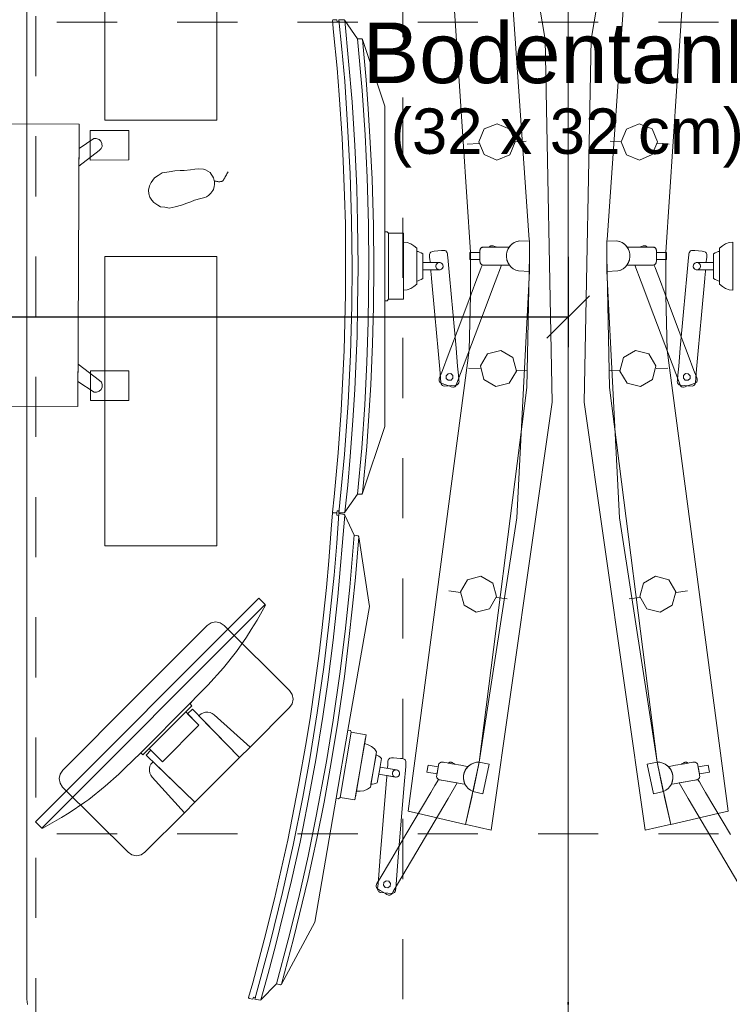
# Model space of a CAD drawing. Header units: metres. Extents: x -45.2 to 14.3, y -31.8 to 10.2.
# Tile 90 of 141: x -3.6 to -2.4, y -20.5 to -18.9. Entities that reach past the tile are written whole.
import ezdxf

# ---------------------------------------------------------------- set-up
doc = ezdxf.new("R2010")
doc.units = ezdxf.units.M
doc.header["$LTSCALE"] = 0.05
for name, pattern in [('gestrichelt - 01', [2, 1, -1]), ('Raster 01', [2, 1, -1]), ('VW-01 Strichlinie kurz', [2, 1, -1])]:
    doc.linetypes.add(name, pattern=pattern)
doc.layers.get('0').update_dxf_attribs({"lineweight": 25})
for name, color, linetype, lineweight in [('013_Beton und Stahlbetonarbeiten-Deckenversprung GRU', 7, 'VW-01 Strichlinie kurz', 9), ('053_Niederspannungsanlagen-Bodentanks', 7, 'gestrichelt - 01', 9), ('AV1-Einrichtung Bemaßung', 7, 'Continuous', 9)]:
    doc.layers.add(name, color=color, linetype=linetype, lineweight=lineweight)
for name, color, linetype, lineweight, true_color in [('ACTES-Einrichtung Aufsicht.', 7, 'Continuous', 9, 0xa6a6a6), ('AV1-Bewegungsfläche', 7, 'gestrichelt - 01', 9, 0xd9d9d9), ('AV1-Raster', 7, 'Raster 01', 9, 0xa6a6a6)]:
    doc.layers.add(name, color=color, linetype=linetype, lineweight=lineweight, true_color=true_color)
doc.styles.add('Arial', font='arial.ttf')

msp = doc.modelspace()

# ---------------------------------------------------------------- linework, layer by layer
at = {"color": 0, "linetype": 'Continuous', "lineweight": 15}
msp.add_line((-2.6646, -19.3549), (-2.7354, -19.4256), dxfattribs=at)
at = {"color": 0, "linetype": 'ByBlock', "lineweight": -2}
msp.add_line((-2.7, -19.3902), (-2.7707, -19.3902), dxfattribs=at)
at = {"layer": '013_Beton und Stahlbetonarbeiten-Deckenversprung GRU', "linetype": 'VW-01 Strichlinie kurz'}
msp.add_line((-2.975, -13.625), (-2.975, -21.725), dxfattribs=at)
at = {"layer": 'ACTES-Einrichtung Aufsicht.'}
for p, q in [((-2.8485, -19.1018), (-2.8678, -19.1028)), ((-2.7881, -19.0986), (-2.77, -19.0977)), ((-2.6119, -19.0986), (-2.63, -19.0977)), ((-2.5515, -19.1018), (-2.5322, -19.1028)), ((-3.0049, -19.2484), (-3.0049, -19.3634)), ((-2.9739, -19.3557), (-2.9739, -19.2557)), ((-2.8463, -19.4759), (-2.8657, -19.4751)), ((-2.7859, -19.4784), (-2.7677, -19.4791)), ((-2.6141, -19.4784), (-2.6323, -19.4791)), ((-2.5537, -19.4759), (-2.5343, -19.4751)), ((-2.8793, -19.8485), (-2.8985, -19.8458)), ((-2.5207, -19.8485), (-2.5015, -19.8458)), ((-2.8194, -19.8566), (-2.8014, -19.8591)), ((-2.5806, -19.8566), (-2.5986, -19.8591)), ((-3.3291, -20.0332), (-3.4106, -20.1148)), ((-3.3266, -20.0307), (-3.3287, -20.0329)), ((-3.0661, -20.0774), (-3.0857, -20.1907)), ((-3.0539, -20.1884), (-3.0368, -20.0899)), ((-2.9662, -20.2119), (-2.9642, -20.2124)), ((-2.4338, -20.2119), (-2.4358, -20.2124))]:
    msp.add_line(p, q, dxfattribs=at)
for points in [[(-3.5992, -20.5337), (-3.6, -20.525), (-3.6, -18.125)], [(-2.7, -18.125), (-2.7, -20.525), (-2.7, -20.525), (-2.7008, -20.5337)], [(-2.7, -18.125), (-2.7, -20.525), (-2.7, -20.525), (-2.6992, -20.5337)], [(-2.8928, -18.8216), (-2.8624, -19.2825), (-2.8623, -19.2942), (-2.8623, -19.3546), (-2.8645, -19.4454), (-2.8645, -19.4454), (-2.9662, -20.2119), (-2.9491, -20.2159), (-2.9491, -20.2159), (-2.8707, -20.2341), (-2.8583, -20.1796), (-2.848, -20.1305), (-2.848, -20.1305), (-2.8479, -20.1305), (-2.8479, -20.1305), (-2.7853, -19.7243), (-2.7643, -19.3138), (-2.7644, -19.2884), (-2.7642, -19.2627), (-2.7646, -19.2621), (-2.7646, -19.2621), (-2.7968, -18.7996)], [(-2.5072, -18.8216), (-2.5376, -19.2825), (-2.5377, -19.2942), (-2.5377, -19.3546), (-2.5355, -19.4454), (-2.5355, -19.4454), (-2.4338, -20.2119), (-2.4509, -20.2159), (-2.4509, -20.2159), (-2.5293, -20.2341), (-2.5417, -20.1796), (-2.552, -20.1305), (-2.552, -20.1305), (-2.5521, -20.1305), (-2.5521, -20.1305), (-2.6147, -19.7243), (-2.6357, -19.3138), (-2.6356, -19.2884), (-2.6358, -19.2627), (-2.6354, -19.2621), (-2.6354, -19.2621), (-2.6032, -18.7996)], [(-3.0811, -19.7158), (-3.0719, -19.6187), (-3.066, -19.533), (-3.0618, -19.4523), (-3.0599, -19.371), (-3.0591, -19.3059), (-3.0601, -19.2289), (-3.0626, -19.1519), (-3.0667, -19.071), (-3.0716, -18.9982), (-3.0763, -18.945), (-3.0812, -18.8959), (-3.0726, -18.8959), (-3.0713, -18.8972), (-3.0594, -19.0324), (-3.055, -19.1052), (-3.0515, -19.1753), (-3.0502, -19.233), (-3.0492, -19.3059), (-3.0501, -19.3728), (-3.0511, -19.4225), (-3.0517, -19.4458), (-3.0547, -19.5106), (-3.0581, -19.5622), (-3.0623, -19.6221), (-3.0666, -19.6697), (-3.0711, -19.7147), (-3.0724, -19.7159), (-3.0811, -19.7158)], [(-3.2887, -19.1636), (-3.2871, -19.1641), (-3.2855, -19.1645), (-3.2841, -19.1648), (-3.2827, -19.165), (-3.2814, -19.1652), (-3.2801, -19.1652), (-3.279, -19.1652), (-3.2779, -19.1651), (-3.277, -19.165), (-3.2761, -19.1647), (-3.2753, -19.1644), (-3.2746, -19.164), (-3.2739, -19.1635), (-3.2734, -19.1629), (-3.2729, -19.1623), (-3.2725, -19.1616), (-3.2718, -19.16), (-3.2711, -19.1585), (-3.2702, -19.1569), (-3.2694, -19.1553), (-3.2684, -19.1537), (-3.2675, -19.152), (-3.2665, -19.1504), (-3.2654, -19.1487)], [(-2.8407, -19.2738), (-2.8407, -19.2738), (-2.8407, -19.2738), (-2.8407, -19.2738), (-2.8408, -19.2738), (-2.8408, -19.2738), (-2.8409, -19.2738), (-2.841, -19.2738), (-2.8411, -19.2738), (-2.8412, -19.2738), (-2.8414, -19.2738), (-2.8415, -19.2739), (-2.8417, -19.2739), (-2.8421, -19.274), (-2.8424, -19.2741), (-2.8428, -19.2742), (-2.8431, -19.2743), (-2.8434, -19.2745), (-2.8437, -19.2746), (-2.844, -19.2748), (-2.8443, -19.275)], [(-2.7826, -19.2638), (-2.7871, -19.2652), (-2.7912, -19.2674), (-2.7948, -19.2703), (-2.7979, -19.2739), (-2.8003, -19.2779), (-2.8019, -19.2823)], [(-2.5981, -19.2823), (-2.5997, -19.2779), (-2.6021, -19.2739), (-2.6052, -19.2703), (-2.6088, -19.2674), (-2.6129, -19.2652), (-2.6174, -19.2638)], [(-2.5593, -19.2738), (-2.5593, -19.2738), (-2.5593, -19.2738), (-2.5593, -19.2738), (-2.5592, -19.2738), (-2.5592, -19.2738), (-2.5591, -19.2738), (-2.559, -19.2738), (-2.5589, -19.2738), (-2.5588, -19.2738), (-2.5586, -19.2738), (-2.5585, -19.2739), (-2.5583, -19.2739), (-2.5579, -19.274), (-2.5576, -19.2741), (-2.5572, -19.2742), (-2.5569, -19.2743), (-2.5566, -19.2745), (-2.5563, -19.2746), (-2.556, -19.2748), (-2.5557, -19.275)], [(-2.8019, -19.2951), (-2.8003, -19.2995), (-2.798, -19.3035), (-2.7949, -19.3071), (-2.7913, -19.31), (-2.7872, -19.3122), (-2.7827, -19.3136)], [(-2.6173, -19.3136), (-2.6128, -19.3122), (-2.6087, -19.31), (-2.6051, -19.3071), (-2.602, -19.3035), (-2.5997, -19.2995), (-2.5981, -19.2951)], [(-3.221, -20.5249), (-3.1953, -20.4309), (-3.1749, -20.3474), (-3.157, -20.2686), (-3.1412, -20.1888), (-3.1293, -20.1249), (-3.1172, -20.0488), (-3.1065, -19.9725), (-3.0967, -19.8921), (-3.0891, -19.8195), (-3.0847, -19.7663), (-3.0811, -19.7171), (-3.0727, -19.7186), (-3.0716, -19.72), (-3.083, -19.8553), (-3.091, -19.9278), (-3.0995, -19.9974), (-3.1081, -20.0545), (-3.1196, -20.1266), (-3.1318, -20.1923), (-3.1413, -20.2411), (-3.1459, -20.2639), (-3.1599, -20.3273), (-3.1721, -20.3775), (-3.1864, -20.4359), (-3.1987, -20.482), (-3.2109, -20.5256), (-3.2124, -20.5266), (-3.221, -20.525)], [(-2.9086, -20.1305), (-2.9087, -20.1305), (-2.9087, -20.1305), (-2.9087, -20.1305), (-2.9087, -20.1305), (-2.9088, -20.1305), (-2.9088, -20.1305), (-2.9089, -20.1304), (-2.909, -20.1304), (-2.9092, -20.1304), (-2.9093, -20.1304), (-2.9095, -20.1304), (-2.9096, -20.1304), (-2.91, -20.1304), (-2.9104, -20.1304), (-2.9107, -20.1305), (-2.9111, -20.1306), (-2.9114, -20.1307), (-2.9117, -20.1308), (-2.912, -20.1309), (-2.9124, -20.131)], [(-2.8497, -20.1305), (-2.8543, -20.1312), (-2.8588, -20.1326), (-2.8629, -20.1349), (-2.8665, -20.1378), (-2.8695, -20.1414), (-2.8718, -20.1455)], [(-2.5282, -20.1455), (-2.5305, -20.1414), (-2.5335, -20.1378), (-2.5371, -20.1349), (-2.5412, -20.1326), (-2.5457, -20.1312), (-2.5503, -20.1305)], [(-2.4914, -20.1305), (-2.4913, -20.1305), (-2.4913, -20.1305), (-2.4913, -20.1305), (-2.4913, -20.1305), (-2.4912, -20.1305), (-2.4912, -20.1305), (-2.4911, -20.1304), (-2.491, -20.1304), (-2.4908, -20.1304), (-2.4907, -20.1304), (-2.4905, -20.1304), (-2.4904, -20.1304), (-2.49, -20.1304), (-2.4896, -20.1304), (-2.4893, -20.1305), (-2.4889, -20.1306), (-2.4886, -20.1307), (-2.4883, -20.1308), (-2.488, -20.1309), (-2.4876, -20.131)], [(-2.874, -20.158), (-2.8732, -20.1626), (-2.8716, -20.167), (-2.8692, -20.1711), (-2.8661, -20.1746), (-2.8624, -20.1774), (-2.8583, -20.1796)], [(-2.5417, -20.1796), (-2.5376, -20.1774), (-2.5339, -20.1746), (-2.5308, -20.1711), (-2.5284, -20.167), (-2.5268, -20.1626), (-2.526, -20.158)], [(-2.409, -20.3459), (-2.47, -20.2425), (-2.5005, -20.1909), (-2.5156, -20.1651), (-2.486, -20.16), (-2.4846, -20.1595), (-2.4842, -20.1594), (-2.484, -20.1598), (-2.4836, -20.1605), (-2.4819, -20.1634), (-2.4784, -20.1692), (-2.4715, -20.1809), (-2.4578, -20.2042), (-2.4303, -20.2509)]]:
    msp.add_lwpolyline(points, dxfattribs=at)
for points in [[(-2.8583, -20.1796), (-2.8604, -20.189), (-2.8604, -20.189), (-2.8707, -20.2343), (-2.867, -20.2346), (-2.8281, -20.2437), (-2.8281, -20.2437), (-2.7264, -19.532), (-2.7264, -19.532), (-2.7385, -18.9288), (-2.8392, -18.3339), (-2.8783, -18.3435), (-2.8817, -18.3438), (-2.8817, -18.3438), (-2.7968, -18.7996), (-2.7646, -19.2621), (-2.7642, -19.2627), (-2.7644, -19.2884), (-2.7644, -19.2884), (-2.769, -19.5072), (-2.769, -19.5072), (-2.8479, -20.1305), (-2.8479, -20.1305), (-2.8582, -20.1796)], [(-2.5417, -20.1796), (-2.5396, -20.189), (-2.5396, -20.189), (-2.5293, -20.2343), (-2.533, -20.2346), (-2.5719, -20.2437), (-2.5719, -20.2437), (-2.6736, -19.532), (-2.6736, -19.532), (-2.6615, -18.9288), (-2.5608, -18.3339), (-2.5217, -18.3435), (-2.5183, -18.3438), (-2.5183, -18.3438), (-2.6032, -18.7996), (-2.6354, -19.2621), (-2.6358, -19.2627), (-2.6356, -19.2884), (-2.6356, -19.2884), (-2.631, -19.5072), (-2.631, -19.5072), (-2.5521, -20.1305), (-2.5521, -20.1305), (-2.5418, -20.1796)], [(-3.4704, -18.5814), (-3.2844, -18.5814), (-3.2844, -19.0627), (-3.4704, -19.0627)], [(-3.0049, -19.5723), (-3.0419, -19.6833), (-3.0431, -19.6846), (-3.0501, -19.6846), (-3.0711, -19.7147), (-3.0724, -19.7159), (-3.0811, -19.7158), (-3.0808, -19.7125), (-3.0841, -19.7125), (-3.0844, -19.7159), (-3.0909, -19.7159), (-3.0918, -19.7148), (-3.0892, -19.6893), (-3.0825, -19.6159), (-3.0774, -19.5457), (-3.0724, -19.4456), (-3.0702, -19.3525), (-3.0702, -19.2803), (-3.0705, -19.236), (-3.0719, -19.1883), (-3.074, -19.131), (-3.0759, -19.0925), (-3.0807, -19.0205), (-3.0843, -18.9763), (-3.09, -18.9164), (-3.092, -18.8972), (-3.0911, -18.896), (-3.0846, -18.8959), (-3.0843, -18.8994), (-3.081, -18.8994), (-3.0814, -18.8959), (-3.0726, -18.8959), (-3.0714, -18.8971), (-3.0503, -18.9273), (-3.0433, -18.9273), (-3.0421, -18.9285), (-3.005, -19.0395), (-3.0049, -19.2484), (-3.0049, -19.3634)], [(-3.0419, -19.6833), (-3.0431, -19.6846), (-3.0501, -19.6846), (-3.0433, -19.6086), (-3.0382, -19.5364), (-3.0346, -19.4659), (-3.0324, -19.3984), (-3.0313, -19.3059), (-3.0319, -19.2361), (-3.0342, -19.1582), (-3.0376, -19.0875), (-3.0426, -19.0135), (-3.0503, -18.9273), (-3.0433, -18.9273), (-3.0421, -18.9285), (-3.036, -18.9958), (-3.0326, -19.0439), (-3.0291, -19.0997), (-3.0261, -19.1612), (-3.0239, -19.2378), (-3.0233, -19.3063), (-3.0238, -19.3732), (-3.0254, -19.435), (-3.0284, -19.5028), (-3.035, -19.6055)], [(-3.9347, -19.5374), (-3.9326, -19.0676), (-3.5131, -19.0695), (-3.5152, -19.5393)], [(-2.8182, -19.0688), (-2.7969, -19.0777), (-2.7881, -19.0991), (-2.7971, -19.1204), (-2.8185, -19.1292), (-2.8398, -19.1202), (-2.8486, -19.0988), (-2.8396, -19.0775)], [(-2.5818, -19.0688), (-2.5604, -19.0775), (-2.5514, -19.0988), (-2.5602, -19.1202), (-2.5815, -19.1292), (-2.6029, -19.1204), (-2.6119, -19.0991), (-2.6031, -19.0777)], [(-3.5134, -19.1392), (-3.4796, -19.1132), (-3.4764, -19.1102), (-3.4751, -19.1065), (-3.4753, -19.1019), (-3.4769, -19.098), (-3.4801, -19.0951), (-3.4846, -19.0935), (-3.4886, -19.0935), (-3.5133, -19.1101)], [(-3.4947, -19.1291), (-3.4947, -19.08), (-3.4306, -19.08), (-3.4305, -19.129)], [(-3.3106, -19.1933), (-3.3212, -19.1961), (-3.3276, -19.1985), (-3.334, -19.201), (-3.3431, -19.2042), (-3.3533, -19.2069), (-3.3633, -19.209), (-3.3706, -19.2078), (-3.378, -19.2067), (-3.3822, -19.2042), (-3.3887, -19.1995), (-3.3922, -19.1959), (-3.3955, -19.1911), (-3.3975, -19.1856), (-3.3979, -19.1791), (-3.3962, -19.1723), (-3.3936, -19.1665), (-3.3908, -19.1626), (-3.3879, -19.1586), (-3.3816, -19.1546), (-3.3753, -19.1507), (-3.3635, -19.1486), (-3.3538, -19.147), (-3.3452, -19.1465), (-3.3384, -19.1463), (-3.3282, -19.1456), (-3.3207, -19.1443), (-3.3142, -19.1437), (-3.3066, -19.1442), (-3.303, -19.1455), (-3.299, -19.1476), (-3.2955, -19.1501), (-3.2935, -19.1526), (-3.2912, -19.1559), (-3.2899, -19.1589), (-3.2888, -19.1633), (-3.2883, -19.1654), (-3.2879, -19.1701), (-3.2885, -19.1734), (-3.2898, -19.178), (-3.2909, -19.1799), (-3.2941, -19.1844), (-3.298, -19.188), (-3.3015, -19.1902), (-3.3044, -19.1913)], [(-3.0049, -19.2484), (-3.0009, -19.2484), (-2.9989, -19.2507), (-2.9989, -19.3607), (-3.0009, -19.3634), (-3.0049, -19.3634), (-3.0049, -19.2484)], [(-2.9989, -19.2507), (-2.9739, -19.2507), (-2.9739, -19.3607), (-2.9989, -19.3607)], [(-2.9739, -19.3457), (-2.9677, -19.345), (-2.9618, -19.343), (-2.9564, -19.3397), (-2.9519, -19.3354), (-2.9519, -19.2759), (-2.9565, -19.2716), (-2.9618, -19.2684), (-2.9677, -19.2664), (-2.9739, -19.2657)], [(-2.8027, -19.3038), (-2.7988, -19.3038), (-2.7978, -19.3038), (-2.7978, -19.3037), (-2.7979, -19.3036), (-2.798, -19.3034), (-2.7983, -19.303), (-2.7994, -19.3013), (-2.8003, -19.2995), (-2.8011, -19.2976), (-2.8018, -19.2956), (-2.8022, -19.2935), (-2.8026, -19.2914), (-2.8027, -19.2892), (-2.8026, -19.2871), (-2.8024, -19.2849), (-2.802, -19.2828), (-2.8014, -19.2808), (-2.8007, -19.2788), (-2.7998, -19.2769), (-2.7988, -19.2752), (-2.7983, -19.2744), (-2.798, -19.274), (-2.7979, -19.2739), (-2.7979, -19.2738), (-2.7982, -19.2738), (-2.8021, -19.2738), (-2.8099, -19.2738), (-2.8256, -19.2738), (-2.8334, -19.2738), (-2.8373, -19.2738), (-2.8393, -19.2738), (-2.8402, -19.2738), (-2.8407, -19.2738), (-2.8413, -19.2738), (-2.8423, -19.274), (-2.8432, -19.2744), (-2.844, -19.2748), (-2.8444, -19.2751), (-2.8446, -19.2753), (-2.845, -19.2756), (-2.8456, -19.2763), (-2.846, -19.2769), (-2.8463, -19.2776), (-2.8465, -19.2784), (-2.8467, -19.2791), (-2.8467, -19.2807), (-2.8467, -19.2868), (-2.8467, -19.293), (-2.8467, -19.2961), (-2.8467, -19.2976), (-2.8465, -19.2992), (-2.8463, -19.2999), (-2.846, -19.3006), (-2.8456, -19.3012), (-2.8453, -19.3017), (-2.8447, -19.3023), (-2.8442, -19.3027), (-2.8434, -19.3032), (-2.8425, -19.3035), (-2.8415, -19.3038), (-2.8411, -19.3038), (-2.8409, -19.3038), (-2.8399, -19.3038), (-2.8379, -19.3038), (-2.834, -19.3038)], [(-2.8245, -19.2721), (-2.8221, -19.273), (-2.8209, -19.2734), (-2.8203, -19.2736), (-2.82, -19.2738), (-2.8198, -19.2738), (-2.82, -19.2738), (-2.8251, -19.2738), (-2.8303, -19.2738), (-2.8309, -19.2738), (-2.8311, -19.2738), (-2.8312, -19.2738), (-2.8312, -19.2738), (-2.8312, -19.2738), (-2.8312, -19.2738), (-2.831, -19.2735), (-2.8305, -19.2731), (-2.83, -19.2727), (-2.8298, -19.2726), (-2.8296, -19.2725), (-2.8294, -19.2724), (-2.8289, -19.2721), (-2.8286, -19.272), (-2.8283, -19.2719), (-2.8279, -19.2718), (-2.8275, -19.2717), (-2.827, -19.2717), (-2.8265, -19.2717), (-2.826, -19.2717), (-2.8255, -19.2718), (-2.825, -19.2719)], [(-2.7642, -19.2642), (-2.7809, -19.2635), (-2.7809, -19.2635), (-2.7854, -19.2646), (-2.7897, -19.2665), (-2.7936, -19.2692), (-2.7969, -19.2726), (-2.7996, -19.2765), (-2.8014, -19.2808), (-2.8025, -19.2854), (-2.8027, -19.2901), (-2.802, -19.2948), (-2.8004, -19.2992), (-2.7981, -19.3033), (-2.7951, -19.3069), (-2.7914, -19.3099), (-2.7873, -19.3122), (-2.7828, -19.3136), (-2.7827, -19.3136), (-2.7643, -19.3143), (-2.7643, -19.2909)], [(-2.6358, -19.2642), (-2.6191, -19.2635), (-2.6191, -19.2635), (-2.6146, -19.2646), (-2.6103, -19.2665), (-2.6064, -19.2692), (-2.6031, -19.2726), (-2.6004, -19.2765), (-2.5986, -19.2808), (-2.5975, -19.2854), (-2.5973, -19.2901), (-2.598, -19.2948), (-2.5996, -19.2992), (-2.6019, -19.3033), (-2.6049, -19.3069), (-2.6086, -19.3099), (-2.6127, -19.3122), (-2.6172, -19.3136), (-2.6173, -19.3136), (-2.6357, -19.3143), (-2.6357, -19.2909)], [(-2.5973, -19.3038), (-2.6012, -19.3038), (-2.6022, -19.3038), (-2.6022, -19.3037), (-2.6021, -19.3036), (-2.602, -19.3034), (-2.6017, -19.303), (-2.6006, -19.3013), (-2.5997, -19.2995), (-2.5989, -19.2976), (-2.5982, -19.2956), (-2.5978, -19.2935), (-2.5974, -19.2914), (-2.5973, -19.2892), (-2.5974, -19.2871), (-2.5976, -19.2849), (-2.598, -19.2828), (-2.5986, -19.2808), (-2.5993, -19.2788), (-2.6002, -19.2769), (-2.6012, -19.2752), (-2.6017, -19.2744), (-2.602, -19.274), (-2.6021, -19.2739), (-2.6021, -19.2738), (-2.6018, -19.2738), (-2.5979, -19.2738), (-2.5901, -19.2738), (-2.5744, -19.2738), (-2.5666, -19.2738), (-2.5627, -19.2738), (-2.5607, -19.2738), (-2.5598, -19.2738), (-2.5593, -19.2738), (-2.5587, -19.2738), (-2.5577, -19.274), (-2.5568, -19.2744), (-2.556, -19.2748), (-2.5556, -19.2751), (-2.5554, -19.2753), (-2.555, -19.2756), (-2.5544, -19.2763), (-2.554, -19.2769), (-2.5537, -19.2776), (-2.5535, -19.2784), (-2.5533, -19.2791), (-2.5533, -19.2807), (-2.5533, -19.2868), (-2.5533, -19.293), (-2.5533, -19.2961), (-2.5533, -19.2976), (-2.5535, -19.2992), (-2.5537, -19.2999), (-2.554, -19.3006), (-2.5544, -19.3012), (-2.5547, -19.3017), (-2.5553, -19.3023), (-2.5558, -19.3027), (-2.5566, -19.3032), (-2.5575, -19.3035), (-2.5585, -19.3038), (-2.5589, -19.3038), (-2.5591, -19.3038), (-2.5601, -19.3038), (-2.5621, -19.3038), (-2.566, -19.3038)], [(-2.5755, -19.2721), (-2.5779, -19.273), (-2.5791, -19.2734), (-2.5797, -19.2736), (-2.58, -19.2738), (-2.5802, -19.2738), (-2.58, -19.2738), (-2.5749, -19.2738), (-2.5697, -19.2738), (-2.5691, -19.2738), (-2.5689, -19.2738), (-2.5688, -19.2738), (-2.5688, -19.2738), (-2.5688, -19.2738), (-2.5688, -19.2738), (-2.569, -19.2735), (-2.5695, -19.2731), (-2.57, -19.2727), (-2.5702, -19.2726), (-2.5704, -19.2725), (-2.5706, -19.2724), (-2.5711, -19.2721), (-2.5714, -19.272), (-2.5717, -19.2719), (-2.5721, -19.2718), (-2.5725, -19.2717), (-2.573, -19.2717), (-2.5735, -19.2717), (-2.574, -19.2717), (-2.5745, -19.2718), (-2.575, -19.2719)], [(-2.4261, -19.3457), (-2.4323, -19.345), (-2.4382, -19.343), (-2.4436, -19.3397), (-2.4481, -19.3354), (-2.4481, -19.2759), (-2.4435, -19.2716), (-2.4382, -19.2684), (-2.4323, -19.2664), (-2.4261, -19.2657)], [(-3.4704, -19.2898), (-3.2844, -19.2898), (-3.2844, -19.771), (-3.4704, -19.771)], [(-2.9519, -19.3304), (-2.9494, -19.3298), (-2.947, -19.329), (-2.9446, -19.328), (-2.9419, -19.3264), (-2.9419, -19.3057), (-2.9419, -19.285), (-2.9446, -19.2834), (-2.947, -19.2823), (-2.9494, -19.2815), (-2.9519, -19.281)], [(-2.8993, -19.5047), (-2.8874, -19.5035), (-2.8845, -19.5028), (-2.8834, -19.502), (-2.8828, -19.5013), (-2.8819, -19.4996), (-2.8815, -19.4977), (-2.8816, -19.4966), (-2.8817, -19.4947), (-2.8824, -19.4872), (-2.8838, -19.4721), (-2.8865, -19.442), (-2.892, -19.3818), (-2.8974, -19.3215), (-2.9002, -19.2914), (-2.9005, -19.2876), (-2.9007, -19.2857), (-2.9008, -19.2848), (-2.9011, -19.2833), (-2.9021, -19.2817), (-2.9029, -19.2808), (-2.9036, -19.2803), (-2.9049, -19.2797), (-2.9078, -19.2795), (-2.9108, -19.2798), (-2.9168, -19.2803), (-2.9227, -19.2809), (-2.9257, -19.2811), (-2.9284, -19.2823), (-2.9296, -19.2837), (-2.9301, -19.2845), (-2.9306, -19.2863), (-2.9306, -19.2877), (-2.9305, -19.2886), (-2.9304, -19.2905), (-2.93, -19.2943), (-2.9297, -19.298), (-2.9293, -19.2997), (-2.9274, -19.2997), (-2.9123, -19.2999), (-2.9105, -19.3008), (-2.9091, -19.3022), (-2.9082, -19.3039), (-2.9079, -19.3059), (-2.9083, -19.3078), (-2.9093, -19.3095), (-2.9108, -19.3108), (-2.9127, -19.3115), (-2.9278, -19.3117), (-2.9283, -19.3117), (-2.9284, -19.312), (-2.9283, -19.3129), (-2.9282, -19.3148), (-2.9278, -19.3186), (-2.9271, -19.3261), (-2.9217, -19.3864), (-2.9162, -19.4466), (-2.9135, -19.4768), (-2.9121, -19.4918), (-2.9115, -19.4993), (-2.9111, -19.5012), (-2.9101, -19.503), (-2.909, -19.504), (-2.9078, -19.5047), (-2.9061, -19.5051)], [(-2.8637, -19.2946), (-2.8637, -19.283), (-2.8467, -19.283), (-2.8467, -19.2946)], [(-2.5533, -19.2946), (-2.5533, -19.283), (-2.5363, -19.283), (-2.5363, -19.2946)], [(-2.5007, -19.5047), (-2.5126, -19.5035), (-2.5155, -19.5028), (-2.5166, -19.502), (-2.5172, -19.5013), (-2.5181, -19.4996), (-2.5185, -19.4977), (-2.5184, -19.4966), (-2.5183, -19.4947), (-2.5176, -19.4872), (-2.5162, -19.4721), (-2.5135, -19.442), (-2.508, -19.3818), (-2.5026, -19.3215), (-2.4998, -19.2914), (-2.4995, -19.2876), (-2.4993, -19.2857), (-2.4992, -19.2848), (-2.4989, -19.2833), (-2.4979, -19.2817), (-2.4971, -19.2808), (-2.4964, -19.2803), (-2.4951, -19.2797), (-2.4922, -19.2795), (-2.4892, -19.2798), (-2.4832, -19.2803), (-2.4773, -19.2809), (-2.4743, -19.2811), (-2.4716, -19.2823), (-2.4704, -19.2837), (-2.4699, -19.2845), (-2.4694, -19.2863), (-2.4694, -19.2877), (-2.4695, -19.2886), (-2.4696, -19.2905), (-2.47, -19.2943), (-2.4703, -19.298), (-2.4707, -19.2997), (-2.4726, -19.2997), (-2.4877, -19.2999), (-2.4895, -19.3008), (-2.4909, -19.3022), (-2.4918, -19.3039), (-2.4921, -19.3059), (-2.4917, -19.3078), (-2.4907, -19.3095), (-2.4892, -19.3108), (-2.4873, -19.3115), (-2.4722, -19.3117), (-2.4717, -19.3117), (-2.4716, -19.312), (-2.4717, -19.3129), (-2.4718, -19.3148), (-2.4722, -19.3186), (-2.4729, -19.3261), (-2.4783, -19.3864), (-2.4838, -19.4466), (-2.4865, -19.4768), (-2.4879, -19.4918), (-2.4885, -19.4993), (-2.4889, -19.5012), (-2.4899, -19.503), (-2.491, -19.504), (-2.4922, -19.5047), (-2.4939, -19.5051)], [(-2.4481, -19.3304), (-2.4506, -19.3298), (-2.453, -19.329), (-2.4554, -19.328), (-2.4581, -19.3264), (-2.4581, -19.3057), (-2.4581, -19.285), (-2.4554, -19.2834), (-2.453, -19.2823), (-2.4506, -19.2815), (-2.4481, -19.281)], [(-2.9139, -19.2997), (-2.9151, -19.2998), (-2.9162, -19.3001), (-2.9173, -19.3007), (-2.9182, -19.3014), (-2.9189, -19.3023), (-2.9195, -19.3034), (-2.9198, -19.3045), (-2.9199, -19.3057), (-2.9198, -19.3068), (-2.9195, -19.308), (-2.9189, -19.309), (-2.9182, -19.3099), (-2.9173, -19.3107), (-2.9162, -19.3112), (-2.9151, -19.3116), (-2.9139, -19.3117), (-2.9419, -19.3117), (-2.9419, -19.2997), (-2.9139, -19.2997)], [(-2.916, -19.3113), (-2.915, -19.3116), (-2.9139, -19.3117), (-2.9128, -19.3115), (-2.9117, -19.3112), (-2.9107, -19.3107), (-2.9098, -19.31), (-2.9091, -19.3092), (-2.9085, -19.3083), (-2.9081, -19.3072), (-2.908, -19.3061), (-2.908, -19.305), (-2.9082, -19.3039), (-2.9086, -19.3029), (-2.9092, -19.302), (-2.9099, -19.3012), (-2.9108, -19.3005), (-2.9118, -19.3), (-2.9118, -19.3), (-2.9129, -19.2998), (-2.914, -19.2997), (-2.9151, -19.2998), (-2.9162, -19.3001), (-2.9172, -19.3006), (-2.918, -19.3013), (-2.9188, -19.3021), (-2.9193, -19.3031), (-2.9197, -19.3041), (-2.9199, -19.3052), (-2.9199, -19.3063), (-2.9197, -19.3074), (-2.9193, -19.3084), (-2.9187, -19.3093), (-2.9179, -19.3102), (-2.917, -19.3108)], [(-2.8409, -19.3038), (-2.8424, -19.3036), (-2.8428, -19.3035), (-2.8429, -19.3039), (-2.8432, -19.3047), (-2.8444, -19.3079), (-2.8468, -19.3142), (-2.8516, -19.3269), (-2.8612, -19.3522), (-2.8804, -19.4029), (-2.8995, -19.4535), (-2.9091, -19.4789), (-2.9139, -19.4915), (-2.9145, -19.4932), (-2.9147, -19.495), (-2.9144, -19.4966), (-2.9137, -19.4979), (-2.9119, -19.4997), (-2.9069, -19.5017), (-2.897, -19.5055), (-2.8945, -19.5065), (-2.8919, -19.507), (-2.8906, -19.5069), (-2.8897, -19.5066), (-2.8886, -19.5061), (-2.8873, -19.505), (-2.8864, -19.5036), (-2.8851, -19.5001), (-2.8426, -19.3879), (-2.8214, -19.3318), (-2.811, -19.3038)], [(-2.5591, -19.3038), (-2.5576, -19.3036), (-2.5572, -19.3035), (-2.5571, -19.3039), (-2.5568, -19.3047), (-2.5556, -19.3079), (-2.5532, -19.3142), (-2.5484, -19.3269), (-2.5388, -19.3522), (-2.5196, -19.4029), (-2.5005, -19.4535), (-2.4909, -19.4789), (-2.4861, -19.4915), (-2.4855, -19.4932), (-2.4853, -19.495), (-2.4856, -19.4966), (-2.4863, -19.4979), (-2.4881, -19.4997), (-2.4931, -19.5017), (-2.503, -19.5055), (-2.5055, -19.5065), (-2.5081, -19.507), (-2.5094, -19.5069), (-2.5103, -19.5066), (-2.5114, -19.5061), (-2.5127, -19.505), (-2.5136, -19.5036), (-2.5149, -19.5001), (-2.5574, -19.3879), (-2.5786, -19.3318), (-2.589, -19.3038)], [(-2.484, -19.3113), (-2.485, -19.3116), (-2.4861, -19.3117), (-2.4872, -19.3115), (-2.4883, -19.3112), (-2.4893, -19.3107), (-2.4902, -19.31), (-2.4909, -19.3092), (-2.4915, -19.3083), (-2.4919, -19.3072), (-2.492, -19.3061), (-2.492, -19.305), (-2.4918, -19.3039), (-2.4914, -19.3029), (-2.4908, -19.302), (-2.4901, -19.3012), (-2.4892, -19.3005), (-2.4882, -19.3), (-2.4882, -19.3), (-2.4871, -19.2998), (-2.486, -19.2997), (-2.4849, -19.2998), (-2.4838, -19.3001), (-2.4828, -19.3006), (-2.482, -19.3013), (-2.4812, -19.3021), (-2.4807, -19.3031), (-2.4803, -19.3041), (-2.4801, -19.3052), (-2.4801, -19.3063), (-2.4803, -19.3074), (-2.4807, -19.3084), (-2.4813, -19.3093), (-2.4821, -19.3102), (-2.483, -19.3108)], [(-2.4861, -19.2997), (-2.4849, -19.2998), (-2.4838, -19.3001), (-2.4827, -19.3007), (-2.4818, -19.3014), (-2.4811, -19.3023), (-2.4805, -19.3034), (-2.4802, -19.3045), (-2.4801, -19.3057), (-2.4802, -19.3068), (-2.4805, -19.308), (-2.4811, -19.309), (-2.4818, -19.3099), (-2.4827, -19.3107), (-2.4838, -19.3112), (-2.4849, -19.3116), (-2.4861, -19.3117), (-2.4581, -19.3117), (-2.4581, -19.2997), (-2.4861, -19.2997)], [(-2.8118, -19.446), (-2.7919, -19.4577), (-2.7861, -19.4801), (-2.7979, -19.5), (-2.8203, -19.5058), (-2.8402, -19.494), (-2.846, -19.4716), (-2.8342, -19.4517)], [(-2.5882, -19.446), (-2.5658, -19.4517), (-2.554, -19.4716), (-2.5598, -19.494), (-2.5797, -19.5058), (-2.6021, -19.5), (-2.6139, -19.4801), (-2.6081, -19.4577)], [(-3.5151, -19.4972), (-3.4882, -19.5154), (-3.4842, -19.5154), (-3.4798, -19.5138), (-3.4766, -19.5109), (-3.4749, -19.5071), (-3.4747, -19.5024), (-3.476, -19.4987), (-3.4794, -19.4957), (-3.5149, -19.4685)], [(-3.4943, -19.5289), (-3.4943, -19.4798), (-3.4303, -19.4798), (-3.4303, -19.5288)], [(-2.8952, -19.4843), (-2.8918, -19.4874), (-2.8916, -19.492), (-2.8948, -19.4954), (-2.8993, -19.4955), (-2.9027, -19.4924), (-2.9029, -19.4878), (-2.8997, -19.4845)], [(-2.5048, -19.4843), (-2.5003, -19.4845), (-2.4971, -19.4878), (-2.4973, -19.4924), (-2.5007, -19.4955), (-2.5052, -19.4954), (-2.5084, -19.492), (-2.5082, -19.4874)], [(-3.1213, -20.3966), (-3.1768, -20.4997), (-3.1781, -20.5007), (-3.185, -20.4995), (-3.2109, -20.5256), (-3.2124, -20.5266), (-3.221, -20.525), (-3.2201, -20.5218), (-3.2233, -20.5212), (-3.2242, -20.5245), (-3.2306, -20.5234), (-3.2313, -20.5222), (-3.2244, -20.4974), (-3.2053, -20.4263), (-3.1883, -20.358), (-3.1663, -20.2602), (-3.1482, -20.1688), (-3.1359, -20.0977), (-3.1287, -20.054), (-3.1219, -20.0067), (-3.1141, -19.95), (-3.1095, -19.9117), (-3.1019, -19.8399), (-3.0979, -19.7958), (-3.0933, -19.7358), (-3.092, -19.7165), (-3.0908, -19.7155), (-3.0845, -19.7165), (-3.0847, -19.72), (-3.0815, -19.7205), (-3.0813, -19.7171), (-3.0726, -19.7186), (-3.0716, -19.72), (-3.056, -19.7533), (-3.0492, -19.7544), (-3.0481, -19.7559), (-3.0305, -19.8716), (-3.0661, -20.0774), (-3.0857, -20.1907)], [(-3.1768, -20.4997), (-3.1782, -20.5007), (-3.185, -20.4995), (-3.1654, -20.4258), (-3.148, -20.3555), (-3.1325, -20.2867), (-3.1188, -20.2205), (-3.1019, -20.1296), (-3.0906, -20.0607), (-3.0795, -19.9836), (-3.0709, -19.9133), (-3.0632, -19.8395), (-3.056, -19.7533), (-3.0492, -19.7544), (-3.0481, -19.7559), (-3.0536, -19.8232), (-3.0585, -19.8712), (-3.0646, -19.9267), (-3.0721, -19.9879), (-3.083, -20.0638), (-3.0941, -20.1313), (-3.106, -20.1971), (-3.1181, -20.2578), (-3.1326, -20.3241), (-3.1567, -20.4242)], [(-2.8452, -19.8214), (-2.8252, -19.833), (-2.8193, -19.8553), (-2.8309, -19.8753), (-2.8532, -19.8813), (-2.8732, -19.8696), (-2.8792, -19.8473), (-2.8675, -19.8273)], [(-2.5548, -19.8214), (-2.5325, -19.8273), (-2.5208, -19.8473), (-2.5268, -19.8696), (-2.5468, -19.8813), (-2.5691, -19.8753), (-2.5807, -19.8553), (-2.5748, -19.833)], [(-3.5752, -20.2402), (-3.5857, -20.2297), (-3.2144, -19.8579), (-3.2039, -19.8684)], [(-3.2035, -19.8694), (-3.2037, -19.8686), (-3.2039, -19.8684), (-3.5752, -20.2402), (-3.5749, -20.2404), (-3.5742, -20.2405), (-3.5736, -20.2405), (-3.5695, -20.2383), (-3.5426, -20.2228), (-3.5298, -20.2148), (-3.5038, -20.1971), (-3.4972, -20.1925), (-3.4699, -20.1707), (-3.4474, -20.1505), (-3.437, -20.1407), (-3.4106, -20.1148), (-3.407, -20.1183), (-3.3255, -20.0367), (-3.3291, -20.0332), (-3.3145, -20.0183), (-3.2991, -20.0026), (-3.2732, -19.9738), (-3.2515, -19.9465), (-3.2349, -19.9227), (-3.227, -19.9102), (-3.2173, -19.8946), (-3.2088, -19.8797), (-3.2037, -19.8703)], [(-3.3381, -20.2149), (-3.4038, -20.2804), (-3.4102, -20.2847), (-3.4178, -20.2863), (-3.4254, -20.2848), (-3.4319, -20.2805), (-3.5406, -20.172), (-3.5449, -20.1655), (-3.5464, -20.1579), (-3.5448, -20.1503), (-3.5405, -20.1438), (-3.4203, -20.0235), (-3.3002, -19.9033), (-3.2937, -19.8989), (-3.2861, -19.8974), (-3.2784, -19.8989), (-3.2719, -19.9032), (-3.1634, -20.0116), (-3.159, -20.0181), (-3.1575, -20.0258), (-3.159, -20.0334), (-3.1634, -20.0399), (-3.2289, -20.1055), (-3.2464, -20.1226), (-3.321, -20.1973)], [(-3.3938, -20.1108), (-3.4017, -20.1187), (-3.4012, -20.1194), (-3.321, -20.1973), (-3.2464, -20.1226), (-3.247, -20.122), (-3.3248, -20.0422), (-3.3328, -20.0502), (-3.314, -20.069), (-3.3747, -20.1299)], [(-3.3967, -20.1079), (-3.3359, -20.0471), (-3.314, -20.069), (-3.3747, -20.1299)], [(-3.314, -20.0535), (-3.313, -20.0525), (-3.31, -20.0501), (-3.3066, -20.0484), (-3.3029, -20.0474), (-3.299, -20.0473), (-3.2953, -20.0481), (-3.2917, -20.0496), (-3.2886, -20.0518), (-3.2289, -20.1055), (-3.2464, -20.1226)], [(-3.0661, -20.0774), (-3.0622, -20.0781), (-3.0606, -20.0807), (-3.0794, -20.1891), (-3.0818, -20.1914), (-3.0857, -20.1907), (-3.0661, -20.0774)], [(-3.0606, -20.0807), (-3.036, -20.085), (-3.0547, -20.1933), (-3.0794, -20.1891)], [(-3.0522, -20.1786), (-3.0459, -20.179), (-3.0398, -20.178), (-3.0339, -20.1757), (-3.0287, -20.1722), (-3.0186, -20.1136), (-3.0223, -20.1086), (-3.027, -20.1045), (-3.0325, -20.1015), (-3.0385, -20.0997)], [(-3.0279, -20.1672), (-3.0253, -20.1671), (-3.0228, -20.1667), (-3.0203, -20.1661), (-3.0174, -20.165), (-3.0138, -20.1446), (-3.0103, -20.1242), (-3.0127, -20.1222), (-3.0148, -20.1207), (-3.0171, -20.1195), (-3.0195, -20.1186)], [(-3.0057, -20.3479), (-2.9938, -20.3489), (-2.9909, -20.3486), (-2.9897, -20.348), (-2.989, -20.3475), (-2.9877, -20.3459), (-2.9871, -20.3441), (-2.9869, -20.3431), (-2.9868, -20.3412), (-2.9862, -20.3336), (-2.9849, -20.3186), (-2.9825, -20.2884), (-2.9776, -20.2281), (-2.9727, -20.1678), (-2.9702, -20.1377), (-2.9699, -20.1339), (-2.9698, -20.132), (-2.9697, -20.1311), (-2.9698, -20.1295), (-2.9704, -20.1278), (-2.9711, -20.1268), (-2.9717, -20.1261), (-2.9729, -20.1254), (-2.9758, -20.1246), (-2.9787, -20.1244), (-2.9847, -20.1239), (-2.9906, -20.1234), (-2.9936, -20.1232), (-2.9965, -20.1239), (-2.9979, -20.125), (-2.9985, -20.1257), (-2.9994, -20.1274), (-2.9996, -20.1288), (-2.9997, -20.1297), (-2.9998, -20.1316), (-3.0001, -20.1354), (-3.0005, -20.1392), (-3.0004, -20.1408), (-2.9985, -20.1412), (-2.9836, -20.144), (-2.982, -20.1452), (-2.9808, -20.1468), (-2.9803, -20.1486), (-2.9804, -20.1506), (-2.9811, -20.1525), (-2.9823, -20.1539), (-2.984, -20.155), (-2.986, -20.1554), (-3.001, -20.1529), (-3.0014, -20.1528), (-3.0016, -20.1531), (-3.0017, -20.1541), (-3.0018, -20.156), (-3.0021, -20.1597), (-3.0027, -20.1673), (-3.0076, -20.2276), (-3.0126, -20.2879), (-3.015, -20.318), (-3.0162, -20.3331), (-3.0168, -20.3406), (-3.0168, -20.3425), (-3.0161, -20.3445), (-3.0152, -20.3457), (-3.0142, -20.3465), (-3.0126, -20.3473)], [(-3.3903, -20.13), (-3.3913, -20.1309), (-3.3937, -20.1339), (-3.3954, -20.1374), (-3.3963, -20.1411), (-3.3964, -20.1449), (-3.3957, -20.1487), (-3.3942, -20.1522), (-3.3919, -20.1554), (-3.3381, -20.2149), (-3.321, -20.1973)], [(-2.9852, -20.1435), (-2.9864, -20.1434), (-2.9876, -20.1435), (-2.9887, -20.1439), (-2.9897, -20.1445), (-2.9906, -20.1452), (-2.9913, -20.1462), (-2.9918, -20.1472), (-2.9921, -20.1484), (-2.9922, -20.1495), (-2.9921, -20.1507), (-2.9917, -20.1518), (-2.9911, -20.1528), (-2.9904, -20.1537), (-2.9894, -20.1544), (-2.9884, -20.155), (-2.9873, -20.1553), (-3.0148, -20.1505), (-3.0128, -20.1387), (-2.9852, -20.1435)], [(-2.9349, -20.1471), (-2.9329, -20.1356), (-2.9161, -20.1385), (-2.9181, -20.15)], [(-2.8763, -20.1665), (-2.8725, -20.1672), (-2.8715, -20.1674), (-2.8715, -20.1673), (-2.8715, -20.1672), (-2.8716, -20.167), (-2.8719, -20.1665), (-2.8726, -20.1647), (-2.8732, -20.1627), (-2.8737, -20.1607), (-2.874, -20.1586), (-2.8741, -20.1565), (-2.8741, -20.1543), (-2.8738, -20.1522), (-2.8734, -20.15), (-2.8728, -20.148), (-2.872, -20.146), (-2.8711, -20.144), (-2.8701, -20.1422), (-2.8689, -20.1406), (-2.8676, -20.139), (-2.8669, -20.1383), (-2.8666, -20.1379), (-2.8665, -20.1378), (-2.8665, -20.1378), (-2.8667, -20.1377), (-2.8706, -20.1371), (-2.8783, -20.1357), (-2.8937, -20.1331), (-2.9014, -20.1317), (-2.9053, -20.1311), (-2.9072, -20.1307), (-2.9082, -20.1306), (-2.9087, -20.1305), (-2.9092, -20.1304), (-2.9102, -20.1304), (-2.9112, -20.1306), (-2.9121, -20.1309), (-2.9125, -20.1311), (-2.9128, -20.1313), (-2.9131, -20.1315), (-2.9139, -20.1321), (-2.9144, -20.1326), (-2.9148, -20.1333), (-2.9154, -20.1347), (-2.9157, -20.1362), (-2.9168, -20.1423), (-2.9178, -20.1484), (-2.9184, -20.1514), (-2.9186, -20.1529), (-2.9187, -20.1545), (-2.9184, -20.156), (-2.9182, -20.1567), (-2.9179, -20.1572), (-2.9174, -20.1579), (-2.917, -20.1583), (-2.9163, -20.1589), (-2.9155, -20.1595), (-2.9146, -20.1598), (-2.9142, -20.16), (-2.9139, -20.16), (-2.913, -20.1602), (-2.911, -20.1605), (-2.9072, -20.1612)], [(-2.8924, -20.1315), (-2.8901, -20.1328), (-2.889, -20.1335), (-2.8885, -20.1338), (-2.8882, -20.134), (-2.8881, -20.134), (-2.8882, -20.134), (-2.8933, -20.1331), (-2.8984, -20.1323), (-2.899, -20.1322), (-2.8992, -20.1321), (-2.8993, -20.1321), (-2.8993, -20.1321), (-2.8993, -20.1321), (-2.8992, -20.1321), (-2.899, -20.1319), (-2.8985, -20.1315), (-2.8979, -20.1313), (-2.8977, -20.1311), (-2.8975, -20.1311), (-2.8973, -20.131), (-2.8967, -20.1308), (-2.8964, -20.1308), (-2.8961, -20.1307), (-2.8957, -20.1307), (-2.8953, -20.1307), (-2.8947, -20.1307), (-2.8942, -20.1308), (-2.8938, -20.1309), (-2.8933, -20.1311), (-2.8928, -20.1313)], [(-2.8583, -20.1796), (-2.8625, -20.1774), (-2.8662, -20.1745), (-2.8693, -20.1709), (-2.8717, -20.1669), (-2.8733, -20.1624), (-2.8741, -20.1578), (-2.8739, -20.1531), (-2.873, -20.1485), (-2.8712, -20.1441), (-2.8686, -20.1401), (-2.8653, -20.1367), (-2.8615, -20.134), (-2.8572, -20.132), (-2.8526, -20.1308), (-2.8479, -20.1305), (-2.8479, -20.1305)], [(-2.8583, -20.1796), (-2.8479, -20.1305), (-2.8313, -20.134), (-2.8417, -20.1831)], [(-2.5583, -20.1831), (-2.5687, -20.134), (-2.5521, -20.1305), (-2.5417, -20.1796)], [(-2.5417, -20.1796), (-2.5375, -20.1774), (-2.5338, -20.1745), (-2.5307, -20.1709), (-2.5283, -20.1669), (-2.5267, -20.1624), (-2.5259, -20.1578), (-2.5261, -20.1531), (-2.527, -20.1485), (-2.5288, -20.1441), (-2.5314, -20.1401), (-2.5347, -20.1367), (-2.5385, -20.134), (-2.5428, -20.132), (-2.5474, -20.1308), (-2.5521, -20.1305), (-2.5521, -20.1305)], [(-2.5237, -20.1665), (-2.5275, -20.1672), (-2.5285, -20.1674), (-2.5285, -20.1673), (-2.5285, -20.1672), (-2.5284, -20.167), (-2.5281, -20.1665), (-2.5274, -20.1647), (-2.5268, -20.1627), (-2.5263, -20.1607), (-2.526, -20.1586), (-2.5259, -20.1565), (-2.5259, -20.1543), (-2.5262, -20.1522), (-2.5266, -20.15), (-2.5272, -20.148), (-2.528, -20.146), (-2.5289, -20.144), (-2.5299, -20.1422), (-2.5311, -20.1406), (-2.5324, -20.139), (-2.5331, -20.1383), (-2.5334, -20.1379), (-2.5335, -20.1378), (-2.5335, -20.1378), (-2.5333, -20.1377), (-2.5294, -20.1371), (-2.5217, -20.1357), (-2.5063, -20.1331), (-2.4986, -20.1317), (-2.4947, -20.1311), (-2.4928, -20.1307), (-2.4918, -20.1306), (-2.4913, -20.1305), (-2.4908, -20.1304), (-2.4898, -20.1304), (-2.4888, -20.1306), (-2.4879, -20.1309), (-2.4875, -20.1311), (-2.4872, -20.1313), (-2.4869, -20.1315), (-2.4861, -20.1321), (-2.4856, -20.1326), (-2.4852, -20.1333), (-2.4846, -20.1347), (-2.4843, -20.1362), (-2.4832, -20.1423), (-2.4822, -20.1484), (-2.4816, -20.1514), (-2.4814, -20.1529), (-2.4813, -20.1545), (-2.4816, -20.156), (-2.4818, -20.1567), (-2.4821, -20.1572), (-2.4826, -20.1579), (-2.483, -20.1583), (-2.4837, -20.1589), (-2.4845, -20.1595), (-2.4854, -20.1598), (-2.4858, -20.16), (-2.4861, -20.16), (-2.487, -20.1602), (-2.489, -20.1605), (-2.4928, -20.1612)], [(-2.5076, -20.1315), (-2.5099, -20.1328), (-2.511, -20.1335), (-2.5115, -20.1338), (-2.5118, -20.134), (-2.5119, -20.134), (-2.5118, -20.134), (-2.5067, -20.1331), (-2.5016, -20.1323), (-2.501, -20.1322), (-2.5008, -20.1321), (-2.5007, -20.1321), (-2.5007, -20.1321), (-2.5007, -20.1321), (-2.5008, -20.1321), (-2.501, -20.1319), (-2.5015, -20.1315), (-2.5021, -20.1313), (-2.5023, -20.1311), (-2.5025, -20.1311), (-2.5027, -20.131), (-2.5033, -20.1308), (-2.5036, -20.1308), (-2.5039, -20.1307), (-2.5043, -20.1307), (-2.5047, -20.1307), (-2.5053, -20.1307), (-2.5058, -20.1308), (-2.5062, -20.1309), (-2.5067, -20.1311), (-2.5072, -20.1313)], [(-2.4819, -20.15), (-2.4839, -20.1385), (-2.4671, -20.1356), (-2.4651, -20.1471)], [(-2.9893, -20.1546), (-2.9883, -20.155), (-2.9872, -20.1553), (-2.9861, -20.1554), (-2.985, -20.1552), (-2.9839, -20.1549), (-2.9829, -20.1544), (-2.9821, -20.1537), (-2.9814, -20.1529), (-2.9808, -20.1519), (-2.9804, -20.1509), (-2.9802, -20.1498), (-2.9803, -20.1487), (-2.9805, -20.1476), (-2.9809, -20.1466), (-2.9815, -20.1456), (-2.9823, -20.1448), (-2.9832, -20.1442), (-2.9832, -20.1442), (-2.9842, -20.1437), (-2.9853, -20.1435), (-2.9864, -20.1434), (-2.9875, -20.1435), (-2.9885, -20.1438), (-2.9895, -20.1444), (-2.9904, -20.145), (-2.9911, -20.1459), (-2.9917, -20.1468), (-2.992, -20.1479), (-2.9922, -20.149), (-2.9922, -20.1501), (-2.992, -20.1512), (-2.9915, -20.1522), (-2.9909, -20.1531), (-2.9902, -20.1539)], [(-2.914, -20.16), (-2.9154, -20.1595), (-2.9158, -20.1594), (-2.916, -20.1598), (-2.9164, -20.1605), (-2.9181, -20.1634), (-2.9216, -20.1692), (-2.9285, -20.1809), (-2.9422, -20.2042), (-2.9697, -20.2509), (-2.9973, -20.2975), (-3.011, -20.3208), (-3.0179, -20.3325), (-3.0188, -20.3341), (-3.0193, -20.3358), (-3.0192, -20.3374), (-3.0188, -20.3389), (-3.0173, -20.341), (-3.0128, -20.3438), (-3.0036, -20.3492), (-3.0013, -20.3506), (-2.9989, -20.3516), (-2.9975, -20.3517), (-2.9966, -20.3515), (-2.9954, -20.3512), (-2.994, -20.3503), (-2.9929, -20.3491), (-2.991, -20.3459), (-2.93, -20.2425), (-2.8995, -20.1909), (-2.8844, -20.1651)], [(-2.9982, -20.3286), (-2.9954, -20.3322), (-2.9961, -20.3368), (-2.9997, -20.3396), (-3.0043, -20.3389), (-3.007, -20.3353), (-3.0064, -20.3307), (-3.0028, -20.328)]]:
    msp.add_lwpolyline(points, close=True, dxfattribs=at)
at = {"layer": 'AV1-Bewegungsfläche', "color": 9, "true_color": 0xbbbbbb}
msp.add_lwpolyline([(-3.5854, -18.0896), (-3.5854, -20.5604), (-4.6, -20.5604), (-4.6, -18.0896)], close=True, dxfattribs=at)
at = {"layer": 'AV1-Einrichtung Bemaßung', "color": 0, "lineweight": -2}
for p, q in [((-2.7, -19.2902), (-2.7, -19.4402)), ((-2.7707, -19.3902), (-5.2043, -19.3902))]:
    msp.add_line(p, q, dxfattribs=at)
at = {"layer": 'AV1-Raster'}
for p, q in [((-2.7, -22.95), (-2.7, 1.35)), ((1.35, -18.9), (-40.5, -18.9)), ((1.35, -20.25), (-40.5, -20.25))]:
    msp.add_line(p, q, dxfattribs=at)

# ---------------------------------------------------------------- texts
at = {"layer": '053_Niederspannungsanlagen-Bodentanks', "attachment_point": 7, "style": 'Arial'}
for s, insert, char_height in [('Bodentank', (-3.0418, -19.0027), 0.10087), ('(32 x 32 cm)', (-2.995, -19.1417), 0.075654)]:
    msp.add_mtext(s, dxfattribs=dict(at, insert=insert, char_height=char_height))

doc.saveas('drawing.dxf')
